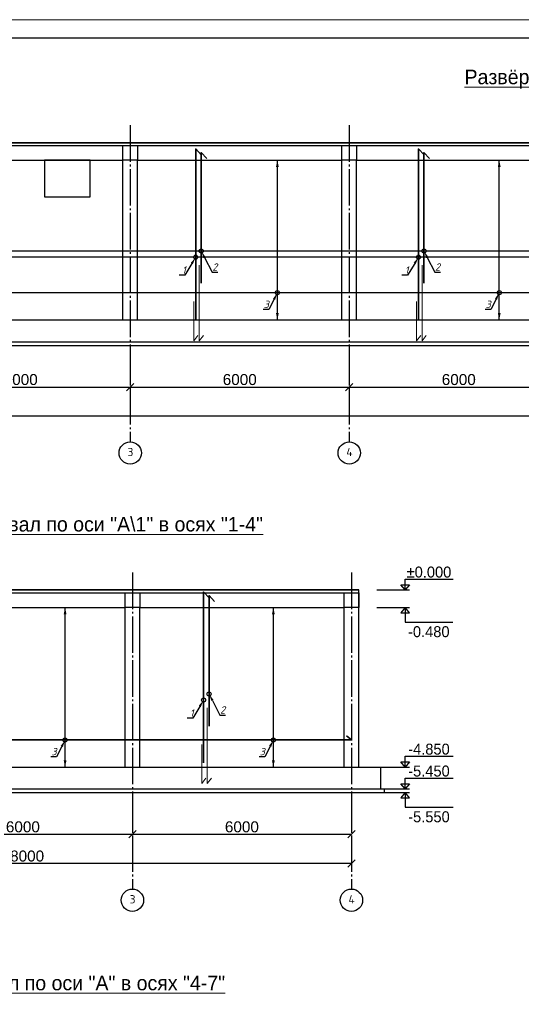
# Model space of a CAD drawing. Header units: millimetres. Extents: x -33345 to 4712671, y -3392 to 121473.
# Tile 225 of 256: x 1216590 to 1230331, y 59533 to 86501. Entities that reach past the tile are written whole.
import ezdxf
from ezdxf import colors
from ezdxf.entities.mleader import LeaderData, LeaderLine
from ezdxf.math import Vec2, Vec3

# ---------------------------------------------------------------- set-up
doc = ezdxf.new("R2010")
doc.units = ezdxf.units.MM
doc.linetypes.add('CENTER2', pattern=[28.575, 19.05, -3.175, 3.175, -3.175])
doc.linetypes.add('ГОСТ 2.303 5', pattern=[24, 20, -1.5, 1, -1.5])
doc.layers.add('00-Axes', color=1, linetype='CENTER2')
for name, color, linetype, lineweight in [('ACO-текст', 7, 'Continuous', 20), ('Lina', 7, 'Continuous', 20), ('w-Армирования', 172, 'Continuous', 30)]:
    doc.layers.add(name, color=color, linetype=linetype, lineweight=lineweight)
doc.styles.add('ISO', font='isocpeui.ttf')
doc.styles.add('ISOCPEUR_1.00', font='isocpeui.ttf')
doc.styles.get("Standard").update_dxf_attribs({"font": 'arial.ttf'})
doc.styles.add('X-U-RW-01$0$StyleROMANS', font='GOTHIC.TTF')
doc.styles.add('Текст1', font='isocpeui.ttf', dxfattribs={"height": 300})
doc.dimstyles.new('ISO-25$0', dxfattribs={"dimtxt": 300, "dimasz": 200, "dimexe": 100, "dimexo": 300, "dimgap": 50, "dimtad": 1, "dimdec": 0, "dimtxsty": 'Standard', "dimblk": 'OBLIQUE', "dimcen": 250, "dimadec": 0, "dimazin": 0, "dimtfac": 1, "dimtdec": 0, "dimtmove": 0, "dimatfit": 3, "dimldrblk": 'OBLIQUE', "dimfxl": 1.25, "dimarcsym": 0})

# ---------------------------------------------------------------- blocks, each defined once
blk = doc.blocks.new('awe4tD')
at = {"layer": 'Lina', "ltscale": 10}
blk.add_lwpolyline([(-44239015, 22734378), (-44314815, 22734378), (-44314815, 22776378), (-44239015, 22776378)], close=True, dxfattribs=at)
at = {"layer": 'Lina', "lineweight": 30, "ltscale": 10}
blk.add_lwpolyline([(-44239515, 22734878), (-44312815, 22734878), (-44312815, 22775878), (-44239515, 22775878)], close=True, dxfattribs=at)
blk = doc.blocks.new('_Oblique')
at = {"color": 0, "linetype": 'ByBlock', "lineweight": -2}
blk.add_line((-0.5, -0.5), (0.5, 0.5), dxfattribs=at)
blk = doc.blocks.new('*D1667')
at = {"color": 0, "lineweight": -2, "transparency": 16777216}
for p, q in [((1213618, 76739), (1213618, 76539)), ((1219618, 76739), (1219618, 76539)), ((1213618, 76439), (1219618, 76439))]:
    blk.add_line(p, q, dxfattribs=at)
at = {"layer": 'Defpoints', "color": 0, "transparency": 16777216}
for p in [(1213618, 76439), (1219618, 76439), (1219618, 76439)]:
    blk.add_point(p, dxfattribs=at)
at = {"color": 0, "lineweight": -2, "transparency": 16777216, "xscale": 200, "yscale": 200, "zscale": 200, "rotation": 180}
blk.add_blockref('_Oblique', (1213618, 76439), dxfattribs=at)
at = {"color": 0, "lineweight": -2, "transparency": 16777216, "xscale": 200, "yscale": 200, "zscale": 200}
blk.add_blockref('_Oblique', (1219618, 76439), dxfattribs=at)
at = {"color": 0, "lineweight": 0, "transparency": 16777216, "insert": (1216618, 76643), "char_height": 300, "attachment_point": 5}
blk.add_mtext('6000', dxfattribs=at)
blk = doc.blocks.new('*D1668')
at = {"color": 0, "lineweight": -2, "transparency": 16777216}
for p, q in [((1219618, 76739), (1219618, 76539)), ((1225618, 76739), (1225618, 76539)), ((1219618, 76439), (1225618, 76439))]:
    blk.add_line(p, q, dxfattribs=at)
at = {"layer": 'Defpoints', "color": 0, "transparency": 16777216}
for p in [(1219618, 76439), (1225618, 76439), (1225618, 76439)]:
    blk.add_point(p, dxfattribs=at)
at = {"color": 0, "lineweight": -2, "transparency": 16777216, "xscale": 200, "yscale": 200, "zscale": 200, "rotation": 180}
blk.add_blockref('_Oblique', (1219618, 76439), dxfattribs=at)
at = {"color": 0, "lineweight": -2, "transparency": 16777216, "xscale": 200, "yscale": 200, "zscale": 200}
blk.add_blockref('_Oblique', (1225618, 76439), dxfattribs=at)
at = {"color": 0, "lineweight": 0, "transparency": 16777216, "insert": (1222618, 76643), "char_height": 300, "attachment_point": 5}
blk.add_mtext('6000', dxfattribs=at)
blk = doc.blocks.new('*D1669')
at = {"color": 0, "lineweight": -2, "transparency": 16777216}
for p, q in [((1225618, 76739), (1225618, 76539)), ((1231618, 76739), (1231618, 76539)), ((1225618, 76439), (1231618, 76439))]:
    blk.add_line(p, q, dxfattribs=at)
at = {"layer": 'Defpoints', "color": 0, "transparency": 16777216}
for p in [(1225618, 76439), (1231618, 76439), (1231618, 76439)]:
    blk.add_point(p, dxfattribs=at)
at = {"color": 0, "lineweight": -2, "transparency": 16777216, "xscale": 200, "yscale": 200, "zscale": 200, "rotation": 180}
blk.add_blockref('_Oblique', (1225618, 76439), dxfattribs=at)
at = {"color": 0, "lineweight": -2, "transparency": 16777216, "xscale": 200, "yscale": 200, "zscale": 200}
blk.add_blockref('_Oblique', (1231618, 76439), dxfattribs=at)
at = {"color": 0, "lineweight": 0, "transparency": 16777216, "insert": (1228618, 76643), "char_height": 300, "attachment_point": 5}
blk.add_mtext('6000', dxfattribs=at)
blk = doc.blocks.new('*D1676')
at = {"color": 0, "lineweight": -2, "transparency": 16777216}
for p, q in [((1207618, 75939), (1207618, 75739)), ((1267018, 75939), (1267018, 75739)), ((1267018, 75639), (1207618, 75639))]:
    blk.add_line(p, q, dxfattribs=at)
at = {"layer": 'Defpoints', "color": 0, "transparency": 16777216}
for p in [(1207618, 75639), (1207618, 75639), (1267018, 75639)]:
    blk.add_point(p, dxfattribs=at)
at = {"color": 0, "lineweight": -2, "transparency": 16777216, "xscale": 200, "yscale": 200, "zscale": 200, "rotation": 180}
blk.add_blockref('_Oblique', (1207618, 75639), dxfattribs=at)
at = {"color": 0, "lineweight": -2, "transparency": 16777216, "xscale": 200, "yscale": 200, "zscale": 200}
blk.add_blockref('_Oblique', (1267018, 75639), dxfattribs=at)
at = {"color": 0, "lineweight": 0, "transparency": 16777216, "insert": (1237318, 75843), "char_height": 300, "attachment_point": 5}
blk.add_mtext('59400', dxfattribs=at)
blk = doc.blocks.new('*D1655')
at = {"color": 0, "lineweight": -2, "transparency": 16777216}
for p, q in [((1213677, 64489), (1213677, 64289)), ((1219677, 64489), (1219677, 64289)), ((1213677, 64189), (1219677, 64189))]:
    blk.add_line(p, q, dxfattribs=at)
at = {"layer": 'Defpoints', "color": 0, "transparency": 16777216}
for p in [(1213677, 64189), (1219677, 64189), (1219677, 64189)]:
    blk.add_point(p, dxfattribs=at)
at = {"color": 0, "lineweight": -2, "transparency": 16777216, "xscale": 200, "yscale": 200, "zscale": 200, "rotation": 180}
blk.add_blockref('_Oblique', (1213677, 64189), dxfattribs=at)
at = {"color": 0, "lineweight": -2, "transparency": 16777216, "xscale": 200, "yscale": 200, "zscale": 200}
blk.add_blockref('_Oblique', (1219677, 64189), dxfattribs=at)
at = {"color": 0, "lineweight": 0, "transparency": 16777216, "insert": (1216677, 64392), "char_height": 300, "attachment_point": 5}
blk.add_mtext('6000', dxfattribs=at)
blk = doc.blocks.new('*D1656')
at = {"color": 0, "lineweight": -2, "transparency": 16777216}
for p, q in [((1219677, 64489), (1219677, 64289)), ((1225677, 64489), (1225677, 64289)), ((1219677, 64189), (1225677, 64189))]:
    blk.add_line(p, q, dxfattribs=at)
at = {"layer": 'Defpoints', "color": 0, "transparency": 16777216}
for p in [(1219677, 64189), (1225677, 64189), (1225677, 64189)]:
    blk.add_point(p, dxfattribs=at)
at = {"color": 0, "lineweight": -2, "transparency": 16777216, "xscale": 200, "yscale": 200, "zscale": 200, "rotation": 180}
blk.add_blockref('_Oblique', (1219677, 64189), dxfattribs=at)
at = {"color": 0, "lineweight": -2, "transparency": 16777216, "xscale": 200, "yscale": 200, "zscale": 200}
blk.add_blockref('_Oblique', (1225677, 64189), dxfattribs=at)
at = {"color": 0, "lineweight": 0, "transparency": 16777216, "insert": (1222677, 64392), "char_height": 300, "attachment_point": 5}
blk.add_mtext('6000', dxfattribs=at)
blk = doc.blocks.new('*D1657')
at = {"color": 0, "lineweight": -2, "transparency": 16777216}
for p, q in [((1207677, 63689), (1207677, 63489)), ((1225677, 63689), (1225677, 63489)), ((1225677, 63389), (1207677, 63389))]:
    blk.add_line(p, q, dxfattribs=at)
at = {"layer": 'Defpoints', "color": 0, "transparency": 16777216}
for p in [(1207677, 63389), (1207677, 63389), (1225677, 63389)]:
    blk.add_point(p, dxfattribs=at)
at = {"color": 0, "lineweight": -2, "transparency": 16777216, "xscale": 200, "yscale": 200, "zscale": 200, "rotation": 180}
blk.add_blockref('_Oblique', (1207677, 63389), dxfattribs=at)
at = {"color": 0, "lineweight": -2, "transparency": 16777216, "xscale": 200, "yscale": 200, "zscale": 200}
blk.add_blockref('_Oblique', (1225677, 63389), dxfattribs=at)
at = {"color": 0, "lineweight": 0, "transparency": 16777216, "insert": (1216677, 63592), "char_height": 300, "attachment_point": 5}
blk.add_mtext('18000', dxfattribs=at)

msp = doc.modelspace()

# ---------------------------------------------------------------- linework, layer by layer
at = {"color": 177, "lineweight": 30, "true_color": 0x293189}
for p, q in [((1207418.039, 83131.157), (1267218.039, 83131.157)), ((1213818.039, 82651.157), (1219418.039, 82651.157)), ((1219418.039, 78281.157), (1219418.039, 82651.157)), ((1219818.039, 78281.157), (1219818.039, 82651.157)), ((1219818.039, 82651.157), (1225418.039, 82651.157)), ((1225418.039, 78281.157), (1225418.039, 82651.157)), ((1225818.039, 78281.157), (1225818.039, 82651.157)), ((1225818.039, 82651.157), (1231418.039, 82651.157)), ((1206818.039, 78281.157), (1267818.039, 78281.157)), ((1206718.039, 77681.157), (1267918.039, 77681.157)), ((1206718.039, 77581.157), (1267918.039, 77581.157)), ((1207477.325, 70880.61), (1225877.325, 70880.61)), ((1225877.325, 66030.61), (1225877.325, 70880.61)), ((1213877.325, 70400.61), (1219477.325, 70400.61)), ((1219477.325, 66030.61), (1219477.325, 70400.61)), ((1219877.325, 66030.61), (1219877.325, 70400.61)), ((1219877.325, 70400.61), (1225477.325, 70400.61)), ((1225477.325, 66030.61), (1225477.325, 70400.61)), ((1206877.325, 66030.61), (1226477.325, 66030.61)), ((1226477.325, 66030.61), (1226477.325, 65430.61)), ((1206777.325, 65430.61), (1226577.325, 65430.61)), ((1206777.325, 65330.61), (1226577.325, 65330.61)), ((1226577.325, 65430.61), (1226577.325, 65330.61))]:
    msp.add_line(p, q, dxfattribs=at)
at = {"linetype": 'Continuous', "ltscale": 3}
for p, q in [((1223648.953, 78281.157), (1223648.953, 82651.157)), ((1229726.744, 78281.157), (1229726.744, 82651.157)), ((1266818.039, 80164.579), (1207818.039, 80164.579)), ((1266818.039, 79997.151), (1207818.039, 79997.151)), ((1217833.381, 66030.61), (1217833.381, 70400.61)), ((1223538.638, 66030.61), (1223538.638, 70400.61))]:
    msp.add_line(p, q, dxfattribs=at)
at = {"color": 152, "lineweight": 30}
for points in [[(1207418.039, 83051.157), (1267218.039, 83051.157), (1267218.039, 83131.157), (1207418.039, 83131.157)], [(1207477.325, 70800.61), (1225877.325, 70800.61), (1225877.325, 70880.61), (1207477.325, 70880.61)]]:
    msp.add_lwpolyline(points, close=True, dxfattribs=at)
at = {"color": 6, "lineweight": 30, "ltscale": 10}
for points in [[(1219418.039, 83051.157), (1219818.039, 83051.157), (1219818.039, 82651.157), (1219418.039, 82651.157)], [(1225418.039, 83051.157), (1225818.039, 83051.157), (1225818.039, 82651.157), (1225418.039, 82651.157)], [(1219477.325, 70800.61), (1219877.325, 70800.61), (1219877.325, 70400.61), (1219477.325, 70400.61)], [(1225477.325, 70800.61), (1225877.325, 70800.61), (1225877.325, 70400.61), (1225477.325, 70400.61)]]:
    msp.add_lwpolyline(points, close=True, dxfattribs=at)
at = {"color": 177, "lineweight": 30, "true_color": 0x293189}
msp.add_lwpolyline([(1217268.039, 81651.157), (1218518.039, 81651.157), (1218518.039, 82651.157), (1217268.039, 82651.157)], close=True, dxfattribs=at)
at = {"color": 1, "ltscale": 4}
for points in [[(1227150.55, 70880.61), (1227032.592, 71024.179), (1227268.507, 71024.179), (1227150.55, 70880.61), (1227150.55, 71180.61), (1228460.243, 71180.61)], [(1226376.345, 70880.61), (1227268.507, 70880.61)], [(1226371.777, 70400.61), (1227263.939, 70400.61)], [(1227145.981, 70400.61), (1227028.023, 70257.041), (1227263.939, 70257.041), (1227145.981, 70400.61), (1227145.981, 70000.61), (1228455.674, 70000.61)], [(1227150.55, 66030.61), (1227032.592, 66174.179), (1227268.507, 66174.179), (1227150.55, 66030.61), (1227150.55, 66330.61), (1228460.243, 66330.61)], [(1226376.345, 66030.61), (1227268.507, 66030.61)], [(1227150.55, 65430.61), (1227032.592, 65574.179), (1227268.507, 65574.179), (1227150.55, 65430.61), (1227150.55, 65730.61), (1228460.243, 65730.61)], [(1226376.345, 65430.61), (1227268.507, 65430.61)], [(1226376.345, 65330.61), (1227268.507, 65330.61)], [(1227150.55, 65330.61), (1227032.592, 65187.041), (1227268.507, 65187.041), (1227150.55, 65330.61), (1227150.55, 64930.61), (1228460.243, 64930.61)]]:
    msp.add_lwpolyline(points, dxfattribs=at)
at = {"linetype": 'Continuous', "ltscale": 3}
for centre in [(1221561.632, 80164.579), (1227664.308, 80164.579), (1221411.089, 79997.151), (1227513.765, 79997.151), (1223648.953, 79024.971), (1229726.744, 79024.971), (1221777.723, 68032.586), (1221627.18, 67865.158), (1217833.381, 66774.424), (1223538.638, 66774.424)]:
    msp.add_circle(centre, 56.25, dxfattribs=at)
for points in [[(1223648.953, 82651.157), (1223611.245, 82468.972), (1223686.662, 82468.972)], [(1229726.744, 82651.157), (1229689.035, 82468.972), (1229764.453, 82468.972)], [(1223648.953, 78281.157), (1223611.245, 78463.343), (1223686.662, 78463.343)], [(1229726.744, 78281.157), (1229689.035, 78463.343), (1229764.453, 78463.343)], [(1217833.381, 70400.61), (1217795.673, 70218.425), (1217871.09, 70218.425)], [(1223538.638, 70400.61), (1223500.93, 70218.425), (1223576.347, 70218.425)], [(1217833.381, 66030.61), (1217795.673, 66212.796), (1217871.09, 66212.796)], [(1223538.638, 66030.61), (1223500.93, 66212.796), (1223576.347, 66212.796)]]:
    msp.add_solid(points, dxfattribs=at)
at = {"layer": '00-Axes', "color": 251, "linetype": 'ГОСТ 2.303 5', "ltscale": 50, "true_color": 0x636466}
for points in [[(1219618.039, 83609.279), (1219618.039, 74939.438)], [(1225618.039, 83609.279), (1225618.039, 74939.438)], [(1219677.325, 71358.732), (1219677.325, 62688.891)], [(1225677.325, 71358.732), (1225677.325, 62688.891)]]:
    msp.add_lwpolyline(points, dxfattribs=at)
at = {"layer": '00-Axes', "color": 219, "linetype": 'ByBlock', "ltscale": 100, "true_color": 0x642165}
for centre in [(1219618.039, 74633.478), (1225618.039, 74633.478), (1219677.325, 62382.931), (1225677.325, 62382.931)]:
    msp.add_circle(centre, 305.96, dxfattribs=at)
at = {"layer": 'w-Армирования', "color": 0, "lineweight": 35, "ltscale": 100}
for points in [[(1221411.089, 78281.157), (1221411.089, 82959.975), (1221563.867, 82801.675)], [(1221561.632, 79281.157), (1221561.632, 82859.975), (1221714.41, 82701.675)], [(1227513.765, 78281.157), (1227513.765, 82959.975), (1227666.542, 82801.675)], [(1227664.308, 79281.157), (1227664.308, 82859.975), (1227817.086, 82701.675)], [(1266884.283, 79138.822), (1267018.039, 79024.852), (1207618.039, 79024.408), (1207764.246, 79139.787)], [(1221627.18, 66149.164), (1221627.18, 70827.982), (1221779.958, 70669.682)], [(1221777.723, 67149.164), (1221777.723, 70727.982), (1221930.501, 70569.682)], [(1225543.569, 66888), (1225677.325, 66774.03), (1207677.325, 66773.861), (1207823.532, 66889.24)]]:
    msp.add_lwpolyline(points, dxfattribs=at)
at = {"layer": 'w-Армирования', "lineweight": 0, "ltscale": 100}
for points in [[(1221509.464, 79781.157), (1221509.464, 77708.834), (1221624.842, 77855.04)], [(1227612.14, 79781.157), (1227612.14, 77708.834), (1227727.518, 77855.04)], [(1221358.92, 78781.157), (1221358.92, 77708.834), (1221474.299, 77855.04)], [(1227461.596, 78781.157), (1227461.596, 77708.834), (1227576.974, 77855.04)], [(1221725.555, 67649.164), (1221725.555, 65576.841), (1221840.933, 65723.048)], [(1221575.011, 66649.164), (1221575.011, 65576.841), (1221690.39, 65723.048)]]:
    msp.add_lwpolyline(points, dxfattribs=at)

# ---------------------------------------------------------------- block references
msp.add_blockref('awe4tD', (45517406.511, -22689876.566))

# ---------------------------------------------------------------- texts
at = {"ltscale": 4, "char_height": 300, "attachment_point": 5, "style": 'X-U-RW-01$0$StyleROMANS'}
for s, insert in [('%%P0.000', (1227801.657, 71369.473)), ('-0.480', (1227797.088, 69736.821)), ('-4.850', (1227801.657, 66519.473)), ('-5.450', (1227801.657, 65919.473)), ('-5.550', (1227801.657, 64666.821))]:
    msp.add_mtext(s, dxfattribs=dict(at, insert=insert))
at = {"insert": (351439.431, 62275.551), "char_height": 500, "width": 9875.6458, "attachment_point": 1, "style": 'ISO'}
msp.add_mtext('\\pi4343.31532;{\\LА-А\\P\\pi0;Армирование приямка. M 1:20}', dxfattribs=at)
at = {"layer": '00-Axes', "color": 219, "linetype": 'ByBlock', "ltscale": 100, "true_color": 0x642165, "char_height": 226.05869, "attachment_point": 1, "style": 'ISOCPEUR_1.00'}
for s, insert in [('\\pxqc;{\\fISOCPEUR|b0|i0|c204|p34;3}', (1219236.873, 74773.283)), ('\\pxqc;{\\fISOCPEUR|b0|i0|c204|p34;4}', (1225236.873, 74773.283)), ('\\pxqc;{\\fISOCPEUR|b0|i0|c204|p34;3}', (1219296.159, 62522.736)), ('\\pxqc;{\\fISOCPEUR|b0|i0|c204|p34;4}', (1225296.159, 62522.736))]:
    msp.add_mtext_dynamic_manual_height_columns(s, width=772.47909, gutter_width=706.433, heights=[0], dxfattribs=dict(at, insert=insert))
at = {"layer": 'ACO-текст', "char_height": 400, "width": 15252.33748, "attachment_point": 5, "line_spacing_factor": 0.9, "style": 'X-U-RW-01$0$StyleROMANS'}
for s, insert in [('\\pxt22;{\\L\\C0;Развёртка стен подвал по оси "В" в осях "1-11"}', (1234618.571, 84873.537)), ('\\pxt22;{\\L\\C0;Развёртка стен подвал по оси "А\\\\1" в осях "1-4"}', (1217337.767, 72622.99)), ('\\pxt22;{\\L\\C0;Развёртка стен подвал по оси "А" в осях "4-7"}', (1216522.6, 60056.296))]:
    msp.add_mtext(s, dxfattribs=dict(at, insert=insert))

# ---------------------------------------------------------------- dimensions: what is measured, and where the dimension line sits
at = {"color": 18, "lineweight": 0, "true_color": 0x000000}
for base, p1, p2, picture, middle in [((1219618.039, 76439.438), (1213618.039, 76439.438), (1219618.039, 76439.438), '*D1667', (1216618.039, 76642.61)), ((1225618.039, 76439.438), (1219618.039, 76439.438), (1225618.039, 76439.438), '*D1668', (1222618.039, 76642.61)), ((1231618.039, 76439.438), (1225618.039, 76439.438), (1231618.039, 76439.438), '*D1669', (1228618.039, 76642.61)), ((1207618.039, 75639.438), (1267018.039, 75639.438), (1207618.039, 75639.438), '*D1676', (1237318.039, 75842.61)), ((1219677.325, 64188.891), (1213677.325, 64188.891), (1219677.325, 64188.891), '*D1655', (1216677.325, 64392.063)), ((1225677.325, 64188.891), (1219677.325, 64188.891), (1225677.325, 64188.891), '*D1656', (1222677.325, 64392.063)), ((1207677.325, 63388.891), (1225677.325, 63388.891), (1207677.325, 63388.891), '*D1657', (1216677.325, 63592.063))]:
    dim = msp.add_linear_dim(base=base, p1=p1, p2=p2, dimstyle='ISO-25$0', dxfattribs=at)
    dim.commit()
    dim.dimension.update_dxf_attribs({"geometry": picture, "text_midpoint": middle})

# ---------------------------------------------------------------- leaders
at = {"color": 244, "lineweight": 25, "true_color": 0x991b1e}
ml = msp.add_multileader_mtext('Standard', dxfattribs=at)
ml.set_content('2', color=(153, 27, 30), style='Текст1')
ml.set_leader_properties()
ml.build(insert=Vec2(0, 0))
ml.multileader.update_dxf_attribs({"text_left_attachment_type": 6, "text_right_attachment_type": 6, "dogleg_length": 0.36, "arrow_head_size": 200})
ctx = ml.context
ctx.base_point, ctx.char_height, ctx.arrow_head_size, ctx.plane_origin = Vec3(1221859.643, 79587.255), 200, 200, Vec3(1221139.137, 79794.945)
ctx.left_attachment, ctx.right_attachment, ctx.text_align_type = 6, 6, 2
notes = []
notes.append((ctx, [(1, (1, 1, 0), (1221859.283, 79587.255), (1, 0), 0.36, [(0, [(1221561.632, 80164.579)], 0, [])])]))
ctx.mtext.insert, ctx.mtext.alignment, ctx.mtext.flow_direction = Vec3(1222003.612, 79827.255), 3, 5
ml = msp.add_multileader_mtext('Standard', dxfattribs=at)
ml.set_content('2', color=(153, 27, 30), style='Текст1')
ml.set_leader_properties()
ml.build(insert=Vec2(0, 0))
ml.multileader.update_dxf_attribs({"text_left_attachment_type": 6, "text_right_attachment_type": 6, "dogleg_length": 0.36, "arrow_head_size": 200})
ctx = ml.context
ctx.base_point, ctx.char_height, ctx.arrow_head_size, ctx.plane_origin = Vec3(1227962.318, 79587.255), 200, 200, Vec3(1227241.813, 79794.945)
ctx.left_attachment, ctx.right_attachment, ctx.text_align_type = 6, 6, 2
notes.append((ctx, [(1, (1, 1, 0), (1227961.958, 79587.255), (1, 0), 0.36, [(0, [(1227664.308, 80164.579)], 0, [])])]))
ctx.mtext.insert, ctx.mtext.alignment, ctx.mtext.flow_direction = Vec3(1228106.288, 79827.255), 3, 5
ml = msp.add_multileader_mtext('Standard', dxfattribs=at)
ml.set_content('1', color=(153, 27, 30), style='Текст1')
ml.set_leader_properties()
ml.build(insert=Vec2(0, 0))
ml.multileader.update_dxf_attribs({"text_left_attachment_type": 6, "text_right_attachment_type": 6, "dogleg_length": 0.36, "arrow_head_size": 200})
ctx = ml.context
ctx.base_point, ctx.char_height, ctx.arrow_head_size, ctx.plane_origin = Vec3(1221036.503, 79504.016), 200, 200, Vec3(1221833.584, 80366.786)
ctx.left_attachment, ctx.right_attachment = 6, 6
notes.append((ctx, [(1, (1, 1, 0), (1221113.439, 79504.016), (-1, 0), 0.36, [(0, [(1221411.089, 79997.151)], 0, [])])]))
ctx.mtext.insert, ctx.mtext.flow_direction = Vec3(1221038.503, 79744.016), 5
ml = msp.add_multileader_mtext('Standard', dxfattribs=at)
ml.set_content('1', color=(153, 27, 30), style='Текст1')
ml.set_leader_properties()
ml.build(insert=Vec2(0, 0))
ml.multileader.update_dxf_attribs({"text_left_attachment_type": 6, "text_right_attachment_type": 6, "dogleg_length": 0.36, "arrow_head_size": 200})
ctx = ml.context
ctx.base_point, ctx.char_height, ctx.arrow_head_size, ctx.plane_origin = Vec3(1227139.179, 79504.016), 200, 200, Vec3(1227936.26, 80366.786)
ctx.left_attachment, ctx.right_attachment = 6, 6
notes.append((ctx, [(1, (1, 1, 0), (1227216.114, 79504.016), (-1, 0), 0.36, [(0, [(1227513.765, 79997.151)], 0, [])])]))
ctx.mtext.insert, ctx.mtext.flow_direction = Vec3(1227141.179, 79744.016), 5
at = {"lineweight": 25}
ml = msp.add_multileader_mtext('Standard', dxfattribs=at)
ml.set_content('3', color=256, style='Текст1')
ml.set_leader_properties()
ml.build(insert=Vec2(0, 0))
ml.multileader.update_dxf_attribs({"text_left_attachment_type": 6, "text_right_attachment_type": 6, "dogleg_length": 0.36, "arrow_head_size": 200})
ctx = ml.context
ctx.base_point, ctx.char_height, ctx.arrow_head_size, ctx.plane_origin = Vec3(1223272.135, 78565.946), 200, 200, Vec3(1223426.729, 79627.613)
ctx.left_attachment, ctx.right_attachment, ctx.text_align_type = 6, 6, 2
notes.append((ctx, [(0, (1, 1, 0), (1223418.314, 78565.946), (-1, 0), 0.36, [(0, [(1223650.747, 79024.973)], 0, [])])]))
ctx.mtext.insert, ctx.mtext.alignment, ctx.mtext.flow_direction = Vec3(1223415.954, 78805.946), 3, 5
ml = msp.add_multileader_mtext('Standard', dxfattribs=at)
ml.set_content('3', color=256, style='Текст1')
ml.set_leader_properties()
ml.build(insert=Vec2(0, 0))
ml.multileader.update_dxf_attribs({"text_left_attachment_type": 6, "text_right_attachment_type": 6, "dogleg_length": 0.36, "arrow_head_size": 200})
ctx = ml.context
ctx.base_point, ctx.char_height, ctx.arrow_head_size, ctx.plane_origin = Vec3(1229349.926, 78565.946), 200, 200, Vec3(1229504.52, 79627.613)
ctx.left_attachment, ctx.right_attachment, ctx.text_align_type = 6, 6, 2
notes.append((ctx, [(0, (1, 1, 0), (1229496.104, 78565.946), (-1, 0), 0.36, [(0, [(1229728.538, 79024.973)], 0, [])])]))
ctx.mtext.insert, ctx.mtext.alignment, ctx.mtext.flow_direction = Vec3(1229493.744, 78805.946), 3, 5
at = {"color": 244, "lineweight": 25, "true_color": 0x991b1e}
ml = msp.add_multileader_mtext('Standard', dxfattribs=at)
ml.set_content('2', color=(153, 27, 30), style='Текст1')
ml.set_leader_properties()
ml.build(insert=Vec2(0, 0))
ml.multileader.update_dxf_attribs({"text_left_attachment_type": 6, "text_right_attachment_type": 6, "dogleg_length": 0.36, "arrow_head_size": 200})
ctx = ml.context
ctx.base_point, ctx.char_height, ctx.arrow_head_size, ctx.plane_origin = Vec3(1222075.733, 67455.262), 200, 200, Vec3(1221355.228, 67662.952)
ctx.left_attachment, ctx.right_attachment, ctx.text_align_type = 6, 6, 2
notes.append((ctx, [(1, (1, 1, 0), (1222075.373, 67455.262), (1, 0), 0.36, [(0, [(1221777.723, 68032.586)], 0, [])])]))
ctx.mtext.insert, ctx.mtext.alignment, ctx.mtext.flow_direction = Vec3(1222219.703, 67695.262), 3, 5
ml = msp.add_multileader_mtext('Standard', dxfattribs=at)
ml.set_content('1', color=(153, 27, 30), style='Текст1')
ml.set_leader_properties()
ml.build(insert=Vec2(0, 0))
ml.multileader.update_dxf_attribs({"text_left_attachment_type": 6, "text_right_attachment_type": 6, "dogleg_length": 0.36, "arrow_head_size": 200})
ctx = ml.context
ctx.base_point, ctx.char_height, ctx.arrow_head_size, ctx.plane_origin = Vec3(1221252.594, 67372.023), 200, 200, Vec3(1222049.675, 68234.793)
ctx.left_attachment, ctx.right_attachment = 6, 6
notes.append((ctx, [(1, (1, 1, 0), (1221329.53, 67372.023), (-1, 0), 0.36, [(0, [(1221627.18, 67865.158)], 0, [])])]))
ctx.mtext.insert, ctx.mtext.flow_direction = Vec3(1221254.594, 67612.023), 5
at = {"lineweight": 25}
ml = msp.add_multileader_mtext('Standard', dxfattribs=at)
ml.set_content('3', color=256, style='Текст1')
ml.set_leader_properties()
ml.build(insert=Vec2(0, 0))
ml.multileader.update_dxf_attribs({"text_left_attachment_type": 6, "text_right_attachment_type": 6, "dogleg_length": 0.36, "arrow_head_size": 200})
ctx = ml.context
ctx.base_point, ctx.char_height, ctx.arrow_head_size, ctx.plane_origin = Vec3(1217456.563, 66315.399), 200, 200, Vec3(1217611.157, 67377.066)
ctx.left_attachment, ctx.right_attachment, ctx.text_align_type = 6, 6, 2
notes.append((ctx, [(0, (1, 1, 0), (1217602.742, 66315.399), (-1, 0), 0.36, [(0, [(1217835.175, 66774.426)], 0, [])])]))
ctx.mtext.insert, ctx.mtext.alignment, ctx.mtext.flow_direction = Vec3(1217600.382, 66555.399), 3, 5
ml = msp.add_multileader_mtext('Standard', dxfattribs=at)
ml.set_content('3', color=256, style='Текст1')
ml.set_leader_properties()
ml.build(insert=Vec2(0, 0))
ml.multileader.update_dxf_attribs({"text_left_attachment_type": 6, "text_right_attachment_type": 6, "dogleg_length": 0.36, "arrow_head_size": 200})
ctx = ml.context
ctx.base_point, ctx.char_height, ctx.arrow_head_size, ctx.plane_origin = Vec3(1223161.821, 66315.399), 200, 200, Vec3(1223316.414, 67377.066)
ctx.left_attachment, ctx.right_attachment, ctx.text_align_type = 6, 6, 2
notes.append((ctx, [(0, (1, 1, 0), (1223307.999, 66315.399), (-1, 0), 0.36, [(0, [(1223540.432, 66774.426)], 0, [])])]))
ctx.mtext.insert, ctx.mtext.alignment, ctx.mtext.flow_direction = Vec3(1223305.639, 66555.399), 3, 5
for ctx, leaders in notes:
    for number, flags, end, landing, length, lines in leaders:
        leader = LeaderData()
        leader.index, (leader.has_last_leader_line, leader.has_dogleg_vector, leader.attachment_direction) = number, flags
        leader.last_leader_point, leader.dogleg_vector, leader.dogleg_length = Vec3(end), Vec3(landing), length
        for number, points, colour, breaks in lines:
            line = LeaderLine()
            line.index, line.vertices, line.color, line.breaks = number, Vec3.list(points), colors.encode_raw_color(colour), breaks
            leader.lines.append(line)
        ctx.leaders.append(leader)

doc.saveas('drawing.dxf')
